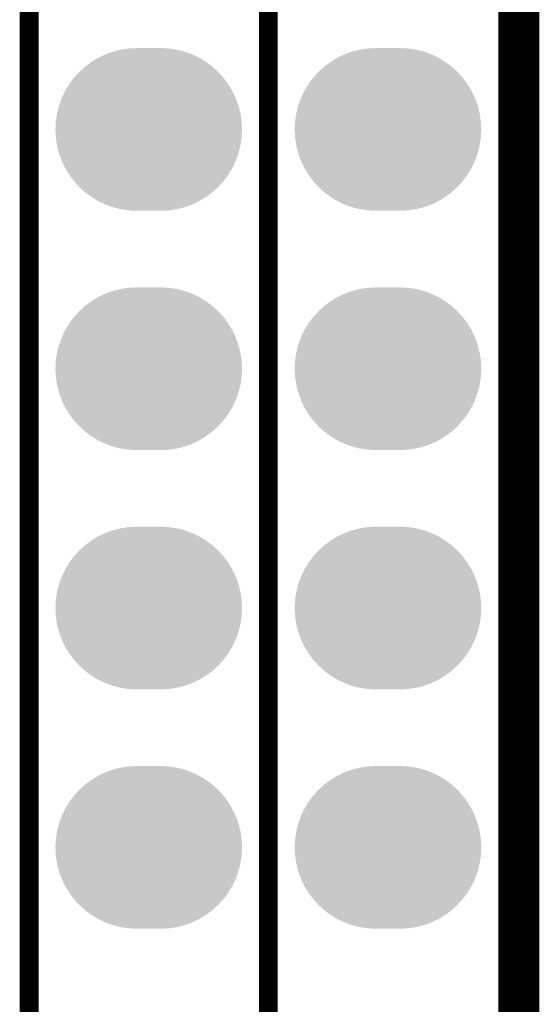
# Model space of a CAD drawing. Header units: inches. Extents: x -0.01 to 1.99, y -0.09 to 2.02.
# Tile 28 of 32: x 1.76 to 1.97, y 0.75 to 1.16. Entities that reach past the tile are written whole.
import ezdxf

# ---------------------------------------------------------------- set-up
doc = ezdxf.new("R2010")
doc.units = ezdxf.units.IN
doc.header["$MEASUREMENT"] = 0
for name, color, linetype in [('ART3', 76, 'Continuous'), ('ART5', 16, 'Continuous'), ('Bottom Layer', 5, 'Continuous'), ('Bottom Solder', 6, 'Continuous'), ('GND2', 156, 'Continuous'), ('GND4', 90, 'Continuous'), ('GND6', 130, 'Continuous'), ('Keep-Out Layer', 6, 'Continuous'), ('Multi-Layer', 9, 'Continuous'), ('Pad Holes', 156, 'Continuous'), ('PWR7', 216, 'Continuous'), ('Top Layer', 1, 'Continuous'), ('Top Overlay', 2, 'Continuous'), ('Top Solder', 216, 'Continuous')]:
    doc.layers.add(name, color=color, linetype=linetype)

# ---------------------------------------------------------------- blocks, each defined once
blk = doc.blocks.new('H______13X2_25')
at = {"layer": 'ART3'}
h = blk.add_hatch(color=76, dxfattribs=at)
edge = h.paths.add_edge_path()
edge.add_arc((-0.045, 0), 0.03, 270, 450)
edge.add_line((-0.045, 0.03), (-0.055, 0.03))
edge.add_arc((-0.055, 0), 0.03, 90, 270)
edge.add_line((-0.055, -0.03), (-0.045, -0.03))
h = blk.add_hatch(color=76, dxfattribs=at)
edge = h.paths.add_edge_path()
edge.add_arc((0.055, 0), 0.03, 270, 450)
edge.add_line((0.055, 0.03), (0.045, 0.03))
edge.add_arc((0.045, 0), 0.03, 90, 270)
edge.add_line((0.045, -0.03), (0.055, -0.03))
h = blk.add_hatch(color=76, dxfattribs=at)
edge = h.paths.add_edge_path()
edge.add_arc((-0.045, -0.1), 0.03, 270, 450)
edge.add_line((-0.045, -0.07), (-0.055, -0.07))
edge.add_arc((-0.055, -0.1), 0.03, 90, 270)
edge.add_line((-0.055, -0.13), (-0.045, -0.13))
h = blk.add_hatch(color=76, dxfattribs=at)
edge = h.paths.add_edge_path()
edge.add_arc((0.055, -0.1), 0.03, 270, 450)
edge.add_line((0.055, -0.07), (0.045, -0.07))
edge.add_arc((0.045, -0.1), 0.03, 90, 270)
edge.add_line((0.045, -0.13), (0.055, -0.13))
h = blk.add_hatch(color=76, dxfattribs=at)
edge = h.paths.add_edge_path()
edge.add_arc((-0.045, -0.2), 0.03, 270, 450)
edge.add_line((-0.045, -0.17), (-0.055, -0.17))
edge.add_arc((-0.055, -0.2), 0.03, 90, 270)
edge.add_line((-0.055, -0.23), (-0.045, -0.23))
h = blk.add_hatch(color=76, dxfattribs=at)
edge = h.paths.add_edge_path()
edge.add_arc((0.055, -0.2), 0.03, 270, 450)
edge.add_line((0.055, -0.17), (0.045, -0.17))
edge.add_arc((0.045, -0.2), 0.03, 90, 270)
edge.add_line((0.045, -0.23), (0.055, -0.23))
h = blk.add_hatch(color=76, dxfattribs=at)
edge = h.paths.add_edge_path()
edge.add_arc((-0.045, -0.3), 0.03, 270, 450)
edge.add_line((-0.045, -0.27), (-0.055, -0.27))
edge.add_arc((-0.055, -0.3), 0.03, 90, 270)
edge.add_line((-0.055, -0.33), (-0.045, -0.33))
h = blk.add_hatch(color=76, dxfattribs=at)
edge = h.paths.add_edge_path()
edge.add_arc((0.055, -0.3), 0.03, 270, 450)
edge.add_line((0.055, -0.27), (0.045, -0.27))
edge.add_arc((0.045, -0.3), 0.03, 90, 270)
edge.add_line((0.045, -0.33), (0.055, -0.33))
at = {"layer": 'ART5'}
h = blk.add_hatch(color=16, dxfattribs=at)
edge = h.paths.add_edge_path()
edge.add_arc((0.055, 0), 0.03, 270, 450)
edge.add_line((0.055, 0.03), (0.045, 0.03))
edge.add_arc((0.045, 0), 0.03, 90, 270)
edge.add_line((0.045, -0.03), (0.055, -0.03))
h = blk.add_hatch(color=16, dxfattribs=at)
edge = h.paths.add_edge_path()
edge.add_arc((-0.05, 0), 0.0175, 0, 360)
h = blk.add_hatch(color=16, dxfattribs=at)
edge = h.paths.add_edge_path()
edge.add_arc((0.055, -0.1), 0.03, 270, 450)
edge.add_line((0.055, -0.07), (0.045, -0.07))
edge.add_arc((0.045, -0.1), 0.03, 90, 270)
edge.add_line((0.045, -0.13), (0.055, -0.13))
h = blk.add_hatch(color=16, dxfattribs=at)
edge = h.paths.add_edge_path()
edge.add_arc((-0.05, -0.1), 0.0175, 0, 360)
h = blk.add_hatch(color=16, dxfattribs=at)
edge = h.paths.add_edge_path()
edge.add_arc((-0.045, -0.2), 0.03, 270, 450)
edge.add_line((-0.045, -0.17), (-0.055, -0.17))
edge.add_arc((-0.055, -0.2), 0.03, 90, 270)
edge.add_line((-0.055, -0.23), (-0.045, -0.23))
h = blk.add_hatch(color=16, dxfattribs=at)
edge = h.paths.add_edge_path()
edge.add_arc((0.055, -0.2), 0.03, 270, 450)
edge.add_line((0.055, -0.17), (0.045, -0.17))
edge.add_arc((0.045, -0.2), 0.03, 90, 270)
edge.add_line((0.045, -0.23), (0.055, -0.23))
h = blk.add_hatch(color=16, dxfattribs=at)
edge = h.paths.add_edge_path()
edge.add_arc((-0.045, -0.3), 0.03, 270, 450)
edge.add_line((-0.045, -0.27), (-0.055, -0.27))
edge.add_arc((-0.055, -0.3), 0.03, 90, 270)
edge.add_line((-0.055, -0.33), (-0.045, -0.33))
h = blk.add_hatch(color=16, dxfattribs=at)
edge = h.paths.add_edge_path()
edge.add_arc((0.055, -0.3), 0.03, 270, 450)
edge.add_line((0.055, -0.27), (0.045, -0.27))
edge.add_arc((0.045, -0.3), 0.03, 90, 270)
edge.add_line((0.045, -0.33), (0.055, -0.33))
at = {"layer": 'Bottom Layer'}
h = blk.add_hatch(color=5, dxfattribs=at)
edge = h.paths.add_edge_path()
edge.add_arc((-0.045, 0), 0.03, 270, 450)
edge.add_line((-0.045, 0.03), (-0.055, 0.03))
edge.add_arc((-0.055, 0), 0.03, 90, 270)
edge.add_line((-0.055, -0.03), (-0.045, -0.03))
h = blk.add_hatch(color=5, dxfattribs=at)
edge = h.paths.add_edge_path()
edge.add_arc((0.055, 0), 0.03, 270, 450)
edge.add_line((0.055, 0.03), (0.045, 0.03))
edge.add_arc((0.045, 0), 0.03, 90, 270)
edge.add_line((0.045, -0.03), (0.055, -0.03))
h = blk.add_hatch(color=5, dxfattribs=at)
edge = h.paths.add_edge_path()
edge.add_arc((-0.045, -0.1), 0.03, 270, 450)
edge.add_line((-0.045, -0.07), (-0.055, -0.07))
edge.add_arc((-0.055, -0.1), 0.03, 90, 270)
edge.add_line((-0.055, -0.13), (-0.045, -0.13))
h = blk.add_hatch(color=5, dxfattribs=at)
edge = h.paths.add_edge_path()
edge.add_arc((0.055, -0.1), 0.03, 270, 450)
edge.add_line((0.055, -0.07), (0.045, -0.07))
edge.add_arc((0.045, -0.1), 0.03, 90, 270)
edge.add_line((0.045, -0.13), (0.055, -0.13))
h = blk.add_hatch(color=5, dxfattribs=at)
edge = h.paths.add_edge_path()
edge.add_arc((-0.045, -0.2), 0.03, 270, 450)
edge.add_line((-0.045, -0.17), (-0.055, -0.17))
edge.add_arc((-0.055, -0.2), 0.03, 90, 270)
edge.add_line((-0.055, -0.23), (-0.045, -0.23))
h = blk.add_hatch(color=5, dxfattribs=at)
edge = h.paths.add_edge_path()
edge.add_arc((0.055, -0.2), 0.03, 270, 450)
edge.add_line((0.055, -0.17), (0.045, -0.17))
edge.add_arc((0.045, -0.2), 0.03, 90, 270)
edge.add_line((0.045, -0.23), (0.055, -0.23))
h = blk.add_hatch(color=5, dxfattribs=at)
edge = h.paths.add_edge_path()
edge.add_arc((-0.045, -0.3), 0.03, 270, 450)
edge.add_line((-0.045, -0.27), (-0.055, -0.27))
edge.add_arc((-0.055, -0.3), 0.03, 90, 270)
edge.add_line((-0.055, -0.33), (-0.045, -0.33))
h = blk.add_hatch(color=5, dxfattribs=at)
edge = h.paths.add_edge_path()
edge.add_arc((0.055, -0.3), 0.03, 270, 450)
edge.add_line((0.055, -0.27), (0.045, -0.27))
edge.add_arc((0.045, -0.3), 0.03, 90, 270)
edge.add_line((0.045, -0.33), (0.055, -0.33))
at = {"layer": 'Bottom Solder'}
h = blk.add_hatch(color=6, dxfattribs=at)
edge = h.paths.add_edge_path()
edge.add_arc((-0.045, 0), 0.034, 270, 450)
edge.add_line((-0.045, 0.034), (-0.055, 0.034))
edge.add_arc((-0.055, 0), 0.034, 90, 270)
edge.add_line((-0.055, -0.034), (-0.045, -0.034))
h = blk.add_hatch(color=6, dxfattribs=at)
edge = h.paths.add_edge_path()
edge.add_arc((0.055, 0), 0.034, 270, 450)
edge.add_line((0.055, 0.034), (0.045, 0.034))
edge.add_arc((0.045, 0), 0.034, 90, 270)
edge.add_line((0.045, -0.034), (0.055, -0.034))
h = blk.add_hatch(color=6, dxfattribs=at)
edge = h.paths.add_edge_path()
edge.add_arc((-0.045, -0.1), 0.034, 270, 450)
edge.add_line((-0.045, -0.066), (-0.055, -0.066))
edge.add_arc((-0.055, -0.1), 0.034, 90, 270)
edge.add_line((-0.055, -0.134), (-0.045, -0.134))
h = blk.add_hatch(color=6, dxfattribs=at)
edge = h.paths.add_edge_path()
edge.add_arc((0.055, -0.1), 0.034, 270, 450)
edge.add_line((0.055, -0.066), (0.045, -0.066))
edge.add_arc((0.045, -0.1), 0.034, 90, 270)
edge.add_line((0.045, -0.134), (0.055, -0.134))
h = blk.add_hatch(color=6, dxfattribs=at)
edge = h.paths.add_edge_path()
edge.add_arc((-0.045, -0.2), 0.034, 270, 450)
edge.add_line((-0.045, -0.166), (-0.055, -0.166))
edge.add_arc((-0.055, -0.2), 0.034, 90, 270)
edge.add_line((-0.055, -0.234), (-0.045, -0.234))
h = blk.add_hatch(color=6, dxfattribs=at)
edge = h.paths.add_edge_path()
edge.add_arc((0.055, -0.2), 0.034, 270, 450)
edge.add_line((0.055, -0.166), (0.045, -0.166))
edge.add_arc((0.045, -0.2), 0.034, 90, 270)
edge.add_line((0.045, -0.234), (0.055, -0.234))
h = blk.add_hatch(color=6, dxfattribs=at)
edge = h.paths.add_edge_path()
edge.add_arc((-0.045, -0.3), 0.034, 270, 450)
edge.add_line((-0.045, -0.266), (-0.055, -0.266))
edge.add_arc((-0.055, -0.3), 0.034, 90, 270)
edge.add_line((-0.055, -0.334), (-0.045, -0.334))
h = blk.add_hatch(color=6, dxfattribs=at)
edge = h.paths.add_edge_path()
edge.add_arc((0.055, -0.3), 0.034, 270, 450)
edge.add_line((0.055, -0.266), (0.045, -0.266))
edge.add_arc((0.045, -0.3), 0.034, 90, 270)
edge.add_line((0.045, -0.334), (0.055, -0.334))
at = {"layer": 'GND2'}
h = blk.add_hatch(color=156, dxfattribs=at)
edge = h.paths.add_edge_path()
edge.add_arc((-0.045, 0), 0.03, 270, 450)
edge.add_line((-0.045, 0.03), (-0.055, 0.03))
edge.add_arc((-0.055, 0), 0.03, 90, 270)
edge.add_line((-0.055, -0.03), (-0.045, -0.03))
h = blk.add_hatch(color=156, dxfattribs=at)
edge = h.paths.add_edge_path()
edge.add_arc((0.055, 0), 0.03, 270, 450)
edge.add_line((0.055, 0.03), (0.045, 0.03))
edge.add_arc((0.045, 0), 0.03, 90, 270)
edge.add_line((0.045, -0.03), (0.055, -0.03))
h = blk.add_hatch(color=156, dxfattribs=at)
edge = h.paths.add_edge_path()
edge.add_arc((-0.045, -0.1), 0.03, 270, 450)
edge.add_line((-0.045, -0.07), (-0.055, -0.07))
edge.add_arc((-0.055, -0.1), 0.03, 90, 270)
edge.add_line((-0.055, -0.13), (-0.045, -0.13))
h = blk.add_hatch(color=156, dxfattribs=at)
edge = h.paths.add_edge_path()
edge.add_arc((0.055, -0.1), 0.03, 270, 450)
edge.add_line((0.055, -0.07), (0.045, -0.07))
edge.add_arc((0.045, -0.1), 0.03, 90, 270)
edge.add_line((0.045, -0.13), (0.055, -0.13))
h = blk.add_hatch(color=156, dxfattribs=at)
edge = h.paths.add_edge_path()
edge.add_arc((-0.045, -0.2), 0.03, 270, 450)
edge.add_line((-0.045, -0.17), (-0.055, -0.17))
edge.add_arc((-0.055, -0.2), 0.03, 90, 270)
edge.add_line((-0.055, -0.23), (-0.045, -0.23))
h = blk.add_hatch(color=156, dxfattribs=at)
edge = h.paths.add_edge_path()
edge.add_arc((0.055, -0.2), 0.03, 270, 450)
edge.add_line((0.055, -0.17), (0.045, -0.17))
edge.add_arc((0.045, -0.2), 0.03, 90, 270)
edge.add_line((0.045, -0.23), (0.055, -0.23))
h = blk.add_hatch(color=156, dxfattribs=at)
edge = h.paths.add_edge_path()
edge.add_arc((-0.045, -0.3), 0.03, 270, 450)
edge.add_line((-0.045, -0.27), (-0.055, -0.27))
edge.add_arc((-0.055, -0.3), 0.03, 90, 270)
edge.add_line((-0.055, -0.33), (-0.045, -0.33))
h = blk.add_hatch(color=156, dxfattribs=at)
edge = h.paths.add_edge_path()
edge.add_arc((0.055, -0.3), 0.03, 270, 450)
edge.add_line((0.055, -0.27), (0.045, -0.27))
edge.add_arc((0.045, -0.3), 0.03, 90, 270)
edge.add_line((0.045, -0.33), (0.055, -0.33))
at = {"layer": 'GND4'}
h = blk.add_hatch(color=90, dxfattribs=at)
edge = h.paths.add_edge_path()
edge.add_arc((-0.045, 0), 0.03, 270, 450)
edge.add_line((-0.045, 0.03), (-0.055, 0.03))
edge.add_arc((-0.055, 0), 0.03, 90, 270)
edge.add_line((-0.055, -0.03), (-0.045, -0.03))
h = blk.add_hatch(color=90, dxfattribs=at)
edge = h.paths.add_edge_path()
edge.add_arc((0.055, 0), 0.03, 270, 450)
edge.add_line((0.055, 0.03), (0.045, 0.03))
edge.add_arc((0.045, 0), 0.03, 90, 270)
edge.add_line((0.045, -0.03), (0.055, -0.03))
h = blk.add_hatch(color=90, dxfattribs=at)
edge = h.paths.add_edge_path()
edge.add_arc((-0.045, -0.1), 0.03, 270, 450)
edge.add_line((-0.045, -0.07), (-0.055, -0.07))
edge.add_arc((-0.055, -0.1), 0.03, 90, 270)
edge.add_line((-0.055, -0.13), (-0.045, -0.13))
h = blk.add_hatch(color=90, dxfattribs=at)
edge = h.paths.add_edge_path()
edge.add_arc((0.055, -0.1), 0.03, 270, 450)
edge.add_line((0.055, -0.07), (0.045, -0.07))
edge.add_arc((0.045, -0.1), 0.03, 90, 270)
edge.add_line((0.045, -0.13), (0.055, -0.13))
h = blk.add_hatch(color=90, dxfattribs=at)
edge = h.paths.add_edge_path()
edge.add_arc((-0.045, -0.2), 0.03, 270, 450)
edge.add_line((-0.045, -0.17), (-0.055, -0.17))
edge.add_arc((-0.055, -0.2), 0.03, 90, 270)
edge.add_line((-0.055, -0.23), (-0.045, -0.23))
h = blk.add_hatch(color=90, dxfattribs=at)
edge = h.paths.add_edge_path()
edge.add_arc((0.055, -0.2), 0.03, 270, 450)
edge.add_line((0.055, -0.17), (0.045, -0.17))
edge.add_arc((0.045, -0.2), 0.03, 90, 270)
edge.add_line((0.045, -0.23), (0.055, -0.23))
h = blk.add_hatch(color=90, dxfattribs=at)
edge = h.paths.add_edge_path()
edge.add_arc((-0.045, -0.3), 0.03, 270, 450)
edge.add_line((-0.045, -0.27), (-0.055, -0.27))
edge.add_arc((-0.055, -0.3), 0.03, 90, 270)
edge.add_line((-0.055, -0.33), (-0.045, -0.33))
h = blk.add_hatch(color=90, dxfattribs=at)
edge = h.paths.add_edge_path()
edge.add_arc((0.055, -0.3), 0.03, 270, 450)
edge.add_line((0.055, -0.27), (0.045, -0.27))
edge.add_arc((0.045, -0.3), 0.03, 90, 270)
edge.add_line((0.045, -0.33), (0.055, -0.33))
at = {"layer": 'GND6'}
h = blk.add_hatch(color=130, dxfattribs=at)
edge = h.paths.add_edge_path()
edge.add_arc((-0.045, 0), 0.03, 270, 450)
edge.add_line((-0.045, 0.03), (-0.055, 0.03))
edge.add_arc((-0.055, 0), 0.03, 90, 270)
edge.add_line((-0.055, -0.03), (-0.045, -0.03))
h = blk.add_hatch(color=130, dxfattribs=at)
edge = h.paths.add_edge_path()
edge.add_arc((0.055, 0), 0.03, 270, 450)
edge.add_line((0.055, 0.03), (0.045, 0.03))
edge.add_arc((0.045, 0), 0.03, 90, 270)
edge.add_line((0.045, -0.03), (0.055, -0.03))
h = blk.add_hatch(color=130, dxfattribs=at)
edge = h.paths.add_edge_path()
edge.add_arc((-0.045, -0.1), 0.03, 270, 450)
edge.add_line((-0.045, -0.07), (-0.055, -0.07))
edge.add_arc((-0.055, -0.1), 0.03, 90, 270)
edge.add_line((-0.055, -0.13), (-0.045, -0.13))
h = blk.add_hatch(color=130, dxfattribs=at)
edge = h.paths.add_edge_path()
edge.add_arc((0.055, -0.1), 0.03, 270, 450)
edge.add_line((0.055, -0.07), (0.045, -0.07))
edge.add_arc((0.045, -0.1), 0.03, 90, 270)
edge.add_line((0.045, -0.13), (0.055, -0.13))
h = blk.add_hatch(color=130, dxfattribs=at)
edge = h.paths.add_edge_path()
edge.add_arc((-0.045, -0.2), 0.03, 270, 450)
edge.add_line((-0.045, -0.17), (-0.055, -0.17))
edge.add_arc((-0.055, -0.2), 0.03, 90, 270)
edge.add_line((-0.055, -0.23), (-0.045, -0.23))
h = blk.add_hatch(color=130, dxfattribs=at)
edge = h.paths.add_edge_path()
edge.add_arc((0.055, -0.2), 0.03, 270, 450)
edge.add_line((0.055, -0.17), (0.045, -0.17))
edge.add_arc((0.045, -0.2), 0.03, 90, 270)
edge.add_line((0.045, -0.23), (0.055, -0.23))
h = blk.add_hatch(color=130, dxfattribs=at)
edge = h.paths.add_edge_path()
edge.add_arc((-0.045, -0.3), 0.03, 270, 450)
edge.add_line((-0.045, -0.27), (-0.055, -0.27))
edge.add_arc((-0.055, -0.3), 0.03, 90, 270)
edge.add_line((-0.055, -0.33), (-0.045, -0.33))
h = blk.add_hatch(color=130, dxfattribs=at)
edge = h.paths.add_edge_path()
edge.add_arc((0.055, -0.3), 0.03, 270, 450)
edge.add_line((0.055, -0.27), (0.045, -0.27))
edge.add_arc((0.045, -0.3), 0.03, 90, 270)
edge.add_line((0.045, -0.33), (0.055, -0.33))
at = {"layer": 'Multi-Layer'}
h = blk.add_hatch(color=9, dxfattribs=at)
edge = h.paths.add_edge_path()
edge.add_arc((-0.045, -0.2), 0.03, 270, 450)
edge.add_line((-0.045, -0.17), (-0.055, -0.17))
edge.add_arc((-0.055, -0.2), 0.03, 90, 270)
edge.add_line((-0.055, -0.23), (-0.045, -0.23))
h = blk.add_hatch(color=9, dxfattribs=at)
edge = h.paths.add_edge_path()
edge.add_arc((-0.045, -0.3), 0.03, 270, 450)
edge.add_line((-0.045, -0.27), (-0.055, -0.27))
edge.add_arc((-0.055, -0.3), 0.03, 90, 270)
edge.add_line((-0.055, -0.33), (-0.045, -0.33))
at = {"layer": 'Pad Holes'}
h = blk.add_hatch(color=7, dxfattribs=at)
edge = h.paths.add_edge_path()
edge.add_arc((-0.05, 0), 0.0175, 0, 360)
h = blk.add_hatch(color=7, dxfattribs=at)
edge = h.paths.add_edge_path()
edge.add_arc((0.05, 0), 0.0175, 0, 360)
h = blk.add_hatch(color=7, dxfattribs=at)
edge = h.paths.add_edge_path()
edge.add_arc((-0.05, -0.1), 0.0175, 0, 360)
h = blk.add_hatch(color=7, dxfattribs=at)
edge = h.paths.add_edge_path()
edge.add_arc((0.05, -0.1), 0.0175, 0, 360)
h = blk.add_hatch(color=7, dxfattribs=at)
edge = h.paths.add_edge_path()
edge.add_arc((-0.05, -0.2), 0.0175, 0, 360)
h = blk.add_hatch(color=7, dxfattribs=at)
edge = h.paths.add_edge_path()
edge.add_arc((0.05, -0.2), 0.0175, 0, 360)
h = blk.add_hatch(color=7, dxfattribs=at)
edge = h.paths.add_edge_path()
edge.add_arc((-0.05, -0.3), 0.0175, 0, 360)
h = blk.add_hatch(color=7, dxfattribs=at)
edge = h.paths.add_edge_path()
edge.add_arc((0.05, -0.3), 0.0175, 0, 360)
at = {"layer": 'PWR7'}
h = blk.add_hatch(color=216, dxfattribs=at)
edge = h.paths.add_edge_path()
edge.add_arc((-0.045, 0), 0.03, 270, 450)
edge.add_line((-0.045, 0.03), (-0.055, 0.03))
edge.add_arc((-0.055, 0), 0.03, 90, 270)
edge.add_line((-0.055, -0.03), (-0.045, -0.03))
h = blk.add_hatch(color=216, dxfattribs=at)
edge = h.paths.add_edge_path()
edge.add_arc((0.05, 0), 0.0175, 0, 360)
h = blk.add_hatch(color=216, dxfattribs=at)
edge = h.paths.add_edge_path()
edge.add_arc((-0.045, -0.1), 0.03, 270, 450)
edge.add_line((-0.045, -0.07), (-0.055, -0.07))
edge.add_arc((-0.055, -0.1), 0.03, 90, 270)
edge.add_line((-0.055, -0.13), (-0.045, -0.13))
h = blk.add_hatch(color=216, dxfattribs=at)
edge = h.paths.add_edge_path()
edge.add_arc((0.05, -0.1), 0.0175, 0, 360)
h = blk.add_hatch(color=216, dxfattribs=at)
edge = h.paths.add_edge_path()
edge.add_arc((-0.045, -0.2), 0.03, 270, 450)
edge.add_line((-0.045, -0.17), (-0.055, -0.17))
edge.add_arc((-0.055, -0.2), 0.03, 90, 270)
edge.add_line((-0.055, -0.23), (-0.045, -0.23))
h = blk.add_hatch(color=216, dxfattribs=at)
edge = h.paths.add_edge_path()
edge.add_arc((0.05, -0.2), 0.0175, 0, 360)
h = blk.add_hatch(color=216, dxfattribs=at)
edge = h.paths.add_edge_path()
edge.add_arc((-0.045, -0.3), 0.03, 270, 450)
edge.add_line((-0.045, -0.27), (-0.055, -0.27))
edge.add_arc((-0.055, -0.3), 0.03, 90, 270)
edge.add_line((-0.055, -0.33), (-0.045, -0.33))
h = blk.add_hatch(color=216, dxfattribs=at)
edge = h.paths.add_edge_path()
edge.add_arc((0.05, -0.3), 0.0175, 0, 360)
at = {"layer": 'Top Layer'}
h = blk.add_hatch(color=1, dxfattribs=at)
edge = h.paths.add_edge_path()
edge.add_arc((-0.045, 0), 0.03, 270, 450)
edge.add_line((-0.045, 0.03), (-0.055, 0.03))
edge.add_arc((-0.055, 0), 0.03, 90, 270)
edge.add_line((-0.055, -0.03), (-0.045, -0.03))
h = blk.add_hatch(color=1, dxfattribs=at)
edge = h.paths.add_edge_path()
edge.add_arc((0.055, 0), 0.03, 270, 450)
edge.add_line((0.055, 0.03), (0.045, 0.03))
edge.add_arc((0.045, 0), 0.03, 90, 270)
edge.add_line((0.045, -0.03), (0.055, -0.03))
h = blk.add_hatch(color=1, dxfattribs=at)
edge = h.paths.add_edge_path()
edge.add_arc((-0.045, -0.1), 0.03, 270, 450)
edge.add_line((-0.045, -0.07), (-0.055, -0.07))
edge.add_arc((-0.055, -0.1), 0.03, 90, 270)
edge.add_line((-0.055, -0.13), (-0.045, -0.13))
h = blk.add_hatch(color=1, dxfattribs=at)
edge = h.paths.add_edge_path()
edge.add_arc((0.055, -0.1), 0.03, 270, 450)
edge.add_line((0.055, -0.07), (0.045, -0.07))
edge.add_arc((0.045, -0.1), 0.03, 90, 270)
edge.add_line((0.045, -0.13), (0.055, -0.13))
h = blk.add_hatch(color=1, dxfattribs=at)
edge = h.paths.add_edge_path()
edge.add_arc((-0.045, -0.2), 0.03, 270, 450)
edge.add_line((-0.045, -0.17), (-0.055, -0.17))
edge.add_arc((-0.055, -0.2), 0.03, 90, 270)
edge.add_line((-0.055, -0.23), (-0.045, -0.23))
h = blk.add_hatch(color=1, dxfattribs=at)
edge = h.paths.add_edge_path()
edge.add_arc((0.055, -0.2), 0.03, 270, 450)
edge.add_line((0.055, -0.17), (0.045, -0.17))
edge.add_arc((0.045, -0.2), 0.03, 90, 270)
edge.add_line((0.045, -0.23), (0.055, -0.23))
h = blk.add_hatch(color=1, dxfattribs=at)
edge = h.paths.add_edge_path()
edge.add_arc((-0.045, -0.3), 0.03, 270, 450)
edge.add_line((-0.045, -0.27), (-0.055, -0.27))
edge.add_arc((-0.055, -0.3), 0.03, 90, 270)
edge.add_line((-0.055, -0.33), (-0.045, -0.33))
h = blk.add_hatch(color=1, dxfattribs=at)
edge = h.paths.add_edge_path()
edge.add_arc((0.055, -0.3), 0.03, 270, 450)
edge.add_line((0.055, -0.27), (0.045, -0.27))
edge.add_arc((0.045, -0.3), 0.03, 90, 270)
edge.add_line((0.045, -0.33), (0.055, -0.33))
at = {"layer": 'Top Solder'}
h = blk.add_hatch(color=216, dxfattribs=at)
edge = h.paths.add_edge_path()
edge.add_arc((-0.045, 0), 0.034, 270, 450)
edge.add_line((-0.045, 0.034), (-0.055, 0.034))
edge.add_arc((-0.055, 0), 0.034, 90, 270)
edge.add_line((-0.055, -0.034), (-0.045, -0.034))
h = blk.add_hatch(color=216, dxfattribs=at)
edge = h.paths.add_edge_path()
edge.add_arc((0.055, 0), 0.034, 270, 450)
edge.add_line((0.055, 0.034), (0.045, 0.034))
edge.add_arc((0.045, 0), 0.034, 90, 270)
edge.add_line((0.045, -0.034), (0.055, -0.034))
h = blk.add_hatch(color=216, dxfattribs=at)
edge = h.paths.add_edge_path()
edge.add_arc((-0.045, -0.1), 0.034, 270, 450)
edge.add_line((-0.045, -0.066), (-0.055, -0.066))
edge.add_arc((-0.055, -0.1), 0.034, 90, 270)
edge.add_line((-0.055, -0.134), (-0.045, -0.134))
h = blk.add_hatch(color=216, dxfattribs=at)
edge = h.paths.add_edge_path()
edge.add_arc((0.055, -0.1), 0.034, 270, 450)
edge.add_line((0.055, -0.066), (0.045, -0.066))
edge.add_arc((0.045, -0.1), 0.034, 90, 270)
edge.add_line((0.045, -0.134), (0.055, -0.134))
h = blk.add_hatch(color=216, dxfattribs=at)
edge = h.paths.add_edge_path()
edge.add_arc((-0.045, -0.2), 0.034, 270, 450)
edge.add_line((-0.045, -0.166), (-0.055, -0.166))
edge.add_arc((-0.055, -0.2), 0.034, 90, 270)
edge.add_line((-0.055, -0.234), (-0.045, -0.234))
h = blk.add_hatch(color=216, dxfattribs=at)
edge = h.paths.add_edge_path()
edge.add_arc((0.055, -0.2), 0.034, 270, 450)
edge.add_line((0.055, -0.166), (0.045, -0.166))
edge.add_arc((0.045, -0.2), 0.034, 90, 270)
edge.add_line((0.045, -0.234), (0.055, -0.234))
h = blk.add_hatch(color=216, dxfattribs=at)
edge = h.paths.add_edge_path()
edge.add_arc((-0.045, -0.3), 0.034, 270, 450)
edge.add_line((-0.045, -0.266), (-0.055, -0.266))
edge.add_arc((-0.055, -0.3), 0.034, 90, 270)
edge.add_line((-0.055, -0.334), (-0.045, -0.334))
h = blk.add_hatch(color=216, dxfattribs=at)
edge = h.paths.add_edge_path()
edge.add_arc((0.055, -0.3), 0.034, 270, 450)
edge.add_line((0.055, -0.266), (0.045, -0.266))
edge.add_arc((0.045, -0.3), 0.034, 90, 270)
edge.add_line((0.045, -0.334), (0.055, -0.334))
at = {"layer": 'Top Overlay', "const_width": 0.00787}
for points in [[(-0.1, -0.653), (-0.1, 0.66)], [(0, -0.654), (0, 0.66)], [(0.1, -0.654), (0.1, 0.66)]]:
    blk.add_lwpolyline(points, dxfattribs=at)

msp = doc.modelspace()

# ---------------------------------------------------------------- linework, layer by layer
at = {"layer": 'Keep-Out Layer', "const_width": 0.01}
msp.add_lwpolyline([(1.9685, 0.07874), (1.9685, 1.88976)], dxfattribs=at)

# ---------------------------------------------------------------- block references
msp.add_blockref('H______13X2_25', (1.86024, 1.11063))

doc.saveas('drawing.dxf')
